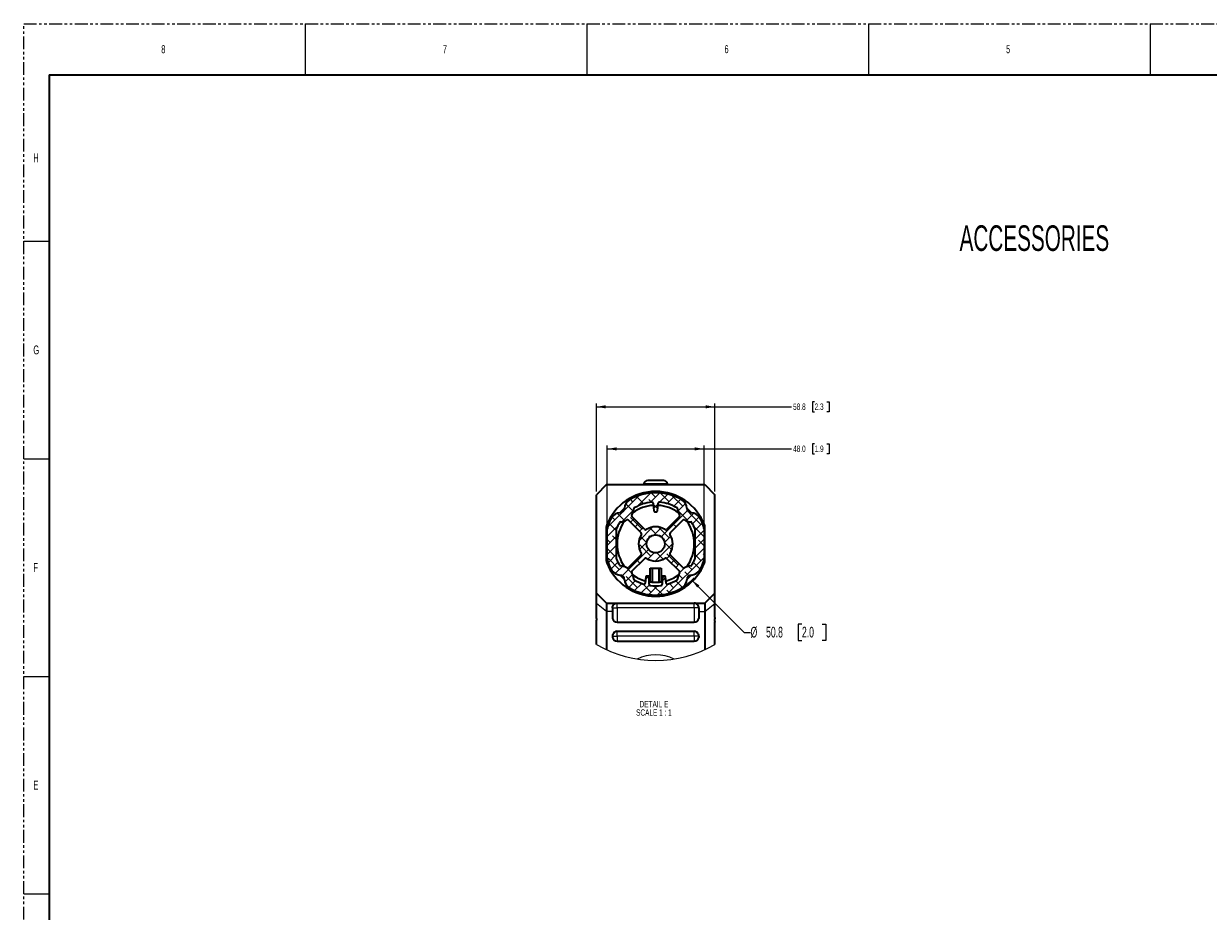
# Model space of a CAD drawing. Header units: millimetres. Extents: x 0 to 1118, y 0 to 864.
# Tile 51 of 85: x 0 to 588, y 423 to 864. Entities that reach past the tile are written whole.
import ezdxf

# ---------------------------------------------------------------- set-up
doc = ezdxf.new("R2010")
doc.units = ezdxf.units.MM
doc.linetypes.add('PHANTOM', pattern=[12.7, 6.35, -1.27, 1.27, -1.27, 1.27, -1.27])
doc.layers.add('ALPHAREV', color=7, linetype='Continuous', lineweight=25)
doc.styles.add('SLDTEXTSTYLE0', font='TXT', dxfattribs={"width": 0.605})
doc.styles.add('SLDTEXTSTYLE1', font='TXT', dxfattribs={"width": 0.6})
doc.dimstyles.new('SLDDIMSTYLE4', dxfattribs={"dimtxt": 5.291667, "dimasz": 4.572, "dimexe": 0, "dimexo": 0.0625, "dimgap": 1.322917, "dimtad": 0, "dimtih": 1, "dimtoh": 1, "dimdec": 1, "dimrnd": 1e-09, "dimzin": 12, "dimdsep": 46, "dimtxsty": 'SLDTEXTSTYLE0', "dimsah": 1, "dimcen": 0, "dimadec": 0, "dimazin": 3, "dimtfac": 1, "dimtofl": 0, "dimtmove": 0, "dimatfit": 3, "dimfxl": 1, "dimfrac": 2, "dimtolj": 1, "dimtzin": 12, "dimarcsym": 0})
doc.dimstyles.new('SLDDIMSTYLE5', dxfattribs={"dimtxt": 3.175, "dimasz": 4.572, "dimexe": 0, "dimexo": 0.0625, "dimgap": 0.79375, "dimtad": 0, "dimtih": 1, "dimtoh": 1, "dimdec": 1, "dimrnd": 1e-09, "dimzin": 4, "dimdsep": 46, "dimtxsty": 'SLDTEXTSTYLE0', "dimsah": 1, "dimcen": 0.09, "dimadec": 0, "dimazin": 1, "dimtfac": 1, "dimtofl": 0, "dimtmove": 0, "dimatfit": 3, "dimfxl": 1, "dimfrac": 2, "dimtolj": 1, "dimtzin": 12, "dimarcsym": 0})
doc.dimstyles.new('SLDDIMSTYLE6', dxfattribs={"dimtxt": 3.175, "dimasz": 4.572, "dimexe": 0, "dimexo": 0.0625, "dimgap": 0.79375, "dimtad": 0, "dimtih": 1, "dimtoh": 1, "dimdec": 1, "dimrnd": 1e-09, "dimzin": 12, "dimdsep": 46, "dimtxsty": 'SLDTEXTSTYLE0', "dimsah": 1, "dimcen": 0.09, "dimadec": 0, "dimazin": 3, "dimtfac": 1, "dimtofl": 0, "dimtmove": 0, "dimatfit": 3, "dimfxl": 1, "dimfrac": 2, "dimtolj": 1, "dimtzin": 12, "dimarcsym": 0})

# ---------------------------------------------------------------- blocks, each defined once
blk = doc.blocks.new('SW_HATCH_0')
at = {"color": 0, "linetype": 'Continuous', "lineweight": 18}
for p, q in [((0, 0), (15.81, 15.81)), ((12.63, 12.63), (11.42, 13.85)), ((18.06, 11.69), (14.45, 15.31)), ((15.03, 10.54), (21.51, 17.02)), ((21.82, 12.43), (20.49, 13.76)), ((21.36, 12.38), (26.03, 17.05)), ((23.86, 14.88), (21.7, 17.04)), ((25.91, 12.44), (29.9, 16.43)), ((30.59, 12.63), (26.19, 17.04)), ((29.69, 11.73), (33.3, 15.34)), ((37.33, 10.39), (31.84, 15.87)), ((32.94, 10.49), (36.35, 13.9)), ((34.98, 8.04), (38.7, 11.75)), ((8.66, 3.13), (4.86, 6.94)), ((7.2, 2.71), (12.96, 8.47)), ((8.14, 8.14), (8.02, 8.27)), ((12.84, 7.93), (9.27, 11.51)), ((24.9, 9.35), (22.73, 11.52)), ((22.94, 9.47), (25.14, 11.67)), ((26.71, -4.72), (39.78, 8.35)), ((39.57, 3.65), (34.93, 8.3)), ((39.09, 3.17), (42.9, 6.97)), ((46.31, 1.41), (40.7, 7.02)), ((-0.07, -4.56), (5.12, 0.63)), ((4.53, -1.71), (0.73, 2.09)), ((3.65, 3.65), (2.29, 5.02)), ((11.44, 2.46), (13.21, 4.23)), ((17.12, -0.84), (11.51, 4.78)), ((13.68, 0.21), (15.45, 1.98)), ((15.53, -6.92), (22.58, 0.13)), ((30.59, -5.33), (25.11, 0.16)), ((34.1, 0.15), (32.33, 1.91)), ((36.35, 2.39), (36.21, 2.53)), ((42.16, 1.75), (45.51, 5.1)), ((47.93, -4.7), (42.94, 0.29)), ((43.33, -1.57), (47.08, 2.18)), ((-0.07, -9.05), (4.53, -4.45)), ((4.53, -6.2), (2.53, -4.2)), ((15.93, -2.03), (17.7, -0.26)), ((19.37, -7.57), (16.3, -4.5)), ((21.07, -4.78), (20.49, -4.2)), ((23.86, -3.08), (21.04, -0.27)), ((23.1, -3.84), (26.71, -0.23)), ((28.37, -7.55), (31.51, -4.41)), ((31.86, -2.1), (31.72, -1.96)), ((43.33, -6.07), (47.93, -1.47)), ((1.41, -7.57), (-0.07, -6.09)), ((-0.07, -13.54), (4.53, -8.94)), ((3.65, -14.31), (-0.07, -10.58)), ((7.31, -24.12), (20.39, -11.04)), ((15.9, -11.05), (19.5, -7.44)), ((21.61, -14.31), (16, -8.69)), ((23.65, -16.76), (32.42, -7.99)), ((31.92, -11.15), (28.38, -7.6)), ((43.33, -10.56), (47.93, -5.96)), ((44.06, -9.82), (43.33, -9.08)), ((43.33, -15.05), (47.93, -10.45)), ((47.93, -9.19), (45.19, -6.45)), ((5.9, -21.04), (0.29, -15.43)), ((0.32, -17.64), (4.53, -13.43)), ((1.77, -20.68), (5.18, -17.27)), ((16.14, -17.81), (14.37, -16.05)), ((18.39, -15.57), (18.25, -15.43)), ((20.08, -15.84), (23.22, -12.7)), ((27.68, -15.89), (24.52, -12.72)), ((29.4, -15.5), (31.17, -13.73)), ((35.08, -18.8), (29.47, -13.18)), ((29.92, -32.94), (47.93, -14.94)), ((31.64, -17.75), (33.41, -15.98)), ((46.31, -16.55), (43.33, -13.57)), ((47.93, -13.68), (47.43, -13.18)), ((3.91, -23.03), (7.62, -19.32)), ((8.69, -27.23), (12.49, -23.43)), ((12.24, -22.89), (9.3, -19.95)), ((13.9, -20.06), (13.76, -19.92)), ((33.89, -19.99), (35.66, -18.22)), ((35.79, -22.58), (38.24, -20.13)), ((40.46, -24.17), (38.45, -22.17)), ((41.82, -21.04), (40.12, -19.34)), ((46.03, -20.77), (42.94, -17.67)), ((14.88, -30.02), (9.27, -24.41)), ((10.57, -29.84), (13.92, -26.49)), ((13.49, -31.42), (17.02, -27.88)), ((16.76, -32.63), (20.8, -28.59)), ((21.61, -32.27), (17.34, -27.99)), ((18.95, -25.95), (20.59, -24.31)), ((19.37, -25.53), (19.03, -25.19)), ((20.46, -33.42), (24.84, -29.04)), ((27.28, -33.44), (22.87, -29.03)), ((24.72, -33.65), (30.32, -28.06)), ((27.13, -26.76), (28.81, -25.07)), ((28.92, -26.1), (27.23, -24.41)), ((32.84, -30.02), (30.73, -27.92)), ((37.2, -29.9), (33.96, -26.66)), ((37.33, -25.53), (35.32, -23.52)), ((30.99, -32.66), (29.47, -31.15))]:
    blk.add_line(p, q, dxfattribs=at)
blk = doc.blocks.new('_D_10')
at = {"layer": 'ALPHAREV'}
for p, q in [((331.48, 587.52), (357.41, 561.58)), ((386.09, 565.64), (384.27, 565.64)), ((384.27, 565.64), (384.27, 557.52)), ((396.19, 565.64), (398.01, 565.64)), ((398.01, 565.64), (398.01, 557.52)), ((357.41, 561.58), (360.59, 561.58)), ((384.27, 557.52), (386.09, 557.52)), ((398.01, 557.52), (396.19, 557.52))]:
    blk.add_line(p, q, dxfattribs=at)
blk.add_arc((313.52, 605.48), 25.4, 304.20233, 318.60487, dxfattribs=at)
blk.add_solid([(331.48, 587.52), (334.17, 583.75), (335.25, 584.83)], dxfattribs=at)
at = {"layer": 'ALPHAREV', "char_height": 5.292, "attachment_point": 1, "style": 'SLDTEXTSTYLE0'}
for s, insert in [('%%c', (360.59, 564.33)), ('50.8', (368.3, 564.34)), ('2.0', (386.09, 564.34))]:
    blk.add_mtext(s, dxfattribs=dict(at, insert=insert))
blk = doc.blocks.new('_D_11')
at = {"layer": 'ALPHAREV'}
for p, q in [((289.52, 614.47), (289.52, 654.22)), ((289.52, 652.62), (337.52, 652.62)), ((337.52, 614.47), (337.52, 654.22)), ((337.52, 652.62), (380.97, 652.62)), ((392.37, 655.05), (391.28, 655.05)), ((391.28, 655.05), (391.28, 650.18)), ((398.43, 655.05), (399.52, 655.05)), ((399.52, 655.05), (399.52, 650.18)), ((391.28, 650.18), (392.37, 650.18)), ((399.52, 650.18), (398.43, 650.18))]:
    blk.add_line(p, q, dxfattribs=at)
for points in [[(289.52, 652.62), (294.09, 651.85), (294.09, 653.38)], [(337.52, 652.62), (332.94, 653.38), (332.94, 651.85)]]:
    blk.add_solid(points, dxfattribs=at)
at = {"layer": 'ALPHAREV', "char_height": 3.175, "attachment_point": 1, "style": 'SLDTEXTSTYLE0'}
for s, insert in [('48.0', (381.69, 654.27)), ('1.9', (392.37, 654.27))]:
    blk.add_mtext(s, dxfattribs=dict(at, insert=insert))
blk = doc.blocks.new('_D_12')
at = {"layer": 'ALPHAREV'}
for p, q in [((392.37, 675.91), (391.28, 675.91)), ((391.28, 675.91), (391.28, 671.04)), ((398.43, 675.91), (399.52, 675.91)), ((399.52, 675.91), (399.52, 671.04)), ((284.12, 631.48), (284.12, 675.08)), ((284.12, 673.48), (342.92, 673.48)), ((342.92, 631.48), (342.92, 675.08)), ((342.92, 673.48), (380.97, 673.48)), ((391.28, 671.04), (392.37, 671.04)), ((399.52, 671.04), (398.43, 671.04))]:
    blk.add_line(p, q, dxfattribs=at)
for points in [[(284.12, 673.48), (288.69, 672.71), (288.69, 674.24)], [(342.92, 673.48), (338.34, 674.24), (338.34, 672.71)]]:
    blk.add_solid(points, dxfattribs=at)
at = {"layer": 'ALPHAREV', "char_height": 3.175, "attachment_point": 1, "style": 'SLDTEXTSTYLE0'}
for s, insert in [('58.8', (381.69, 675.13)), ('2.3', (392.37, 675.13))]:
    blk.add_mtext(s, dxfattribs=dict(at, insert=insert))
blk = doc.blocks.new('SW_NOTE_0_2')
at = {"layer": 'ALPHAREV', "color": 0, "char_height": 3.175, "attachment_point": 2, "style": 'SLDTEXTSTYLE0'}
for s, insert in [('DETAIL E', (9.53, 4.09)), ('SCALE 1 : 1', (9.5, -0.08))]:
    blk.add_mtext(s, dxfattribs=dict(at, insert=insert))

msp = doc.modelspace()

# ---------------------------------------------------------------- linework, layer by layer
at = {"color": 7, "linetype": 'PHANTOM', "lineweight": 18}
for p, q in [((0, 0), (0, 863.6)), ((0, 863.6), (1117.6, 863.6))]:
    msp.add_line(p, q, dxfattribs=at)
at = {"color": 7, "linetype": 'Continuous', "lineweight": 18}
for p, q in [((139.7, 863.6), (139.7, 838.2)), ((279.4, 863.6), (279.4, 838.2)), ((419.1, 863.6), (419.1, 838.2)), ((558.8, 863.6), (558.8, 838.2)), ((0, 755.65), (12.7, 755.65)), ((0, 647.7), (12.7, 647.7)), ((313.516, 635.227), (307.577, 635.227)), ((319.454, 635.227), (313.516, 635.227)), ((289.116, 614.025), (289.646, 614.025)), ((337.916, 614.025), (337.386, 614.025)), ((289.116, 596.935), (289.646, 596.935)), ((337.916, 596.935), (337.386, 596.935)), ((294.497, 573.699), (294.497, 576.08)), ((332.534, 573.699), (332.534, 576.08)), ((289.116, 571.947), (284.116, 575.914)), ((292.116, 571.947), (289.116, 571.947)), ((292.116, 573.699), (294.497, 573.699)), ((332.534, 573.699), (294.497, 573.699)), ((294.497, 573.699), (294.497, 566.681)), ((334.916, 573.699), (332.534, 573.699)), ((332.534, 573.699), (332.534, 566.681)), ((334.916, 571.947), (337.916, 571.947)), ((337.916, 571.947), (342.916, 575.914)), ((292.116, 559.749), (294.497, 559.749)), ((294.497, 559.749), (294.497, 562.13)), ((332.534, 559.749), (294.497, 559.749)), ((294.497, 559.749), (294.497, 557.282)), ((332.534, 559.749), (332.534, 562.13)), ((334.916, 559.749), (332.534, 559.749)), ((332.534, 559.749), (332.534, 557.282)), ((0, 539.75), (12.7, 539.75)), ((0, 431.8), (12.7, 431.8))]:
    msp.add_line(p, q, dxfattribs=at)
at = {"color": 7, "linetype": 'Continuous', "lineweight": 35}
for p, q in [((12.7, 838.2), (12.7, 25.4)), ((12.7, 838.2), (1104.9, 838.2)), ((289.116, 634.88), (284.116, 629.88)), ((289.116, 634.88), (337.916, 634.88)), ((307.577, 635.227), (307.516, 634.88)), ((313.516, 636.88), (309.547, 636.88)), ((317.485, 636.88), (313.516, 636.88)), ((319.516, 634.88), (319.454, 635.227)), ((337.916, 634.88), (342.916, 629.88)), ((284.116, 581.08), (284.116, 629.88)), ((342.916, 581.08), (342.916, 629.88)), ((312.274, 625.659), (312.687, 621.729)), ((314.344, 621.729), (314.757, 625.659)), ((299.957, 617.271), (306.331, 610.896)), ((308.099, 612.664), (301.724, 619.039)), ((312.986, 621.46), (314.046, 621.46)), ((325.307, 619.039), (318.932, 612.664)), ((320.7, 610.896), (327.075, 617.271)), ((289.116, 596.935), (289.116, 614.025)), ((289.516, 598.091), (289.516, 612.869)), ((294.116, 598.091), (294.116, 612.869)), ((332.916, 612.869), (332.916, 598.091)), ((337.516, 612.869), (337.516, 598.091)), ((337.916, 596.935), (337.916, 614.025)), ((306.331, 600.063), (299.957, 593.688)), ((327.075, 593.688), (320.7, 600.063)), ((301.724, 591.921), (308.099, 598.296)), ((318.932, 598.296), (325.307, 591.921)), ((308.687, 589.211), (308.356, 586.055)), ((310.016, 589.48), (308.986, 589.48)), ((310.316, 585.448), (310.316, 589.18)), ((310.716, 586.687), (310.716, 593.48)), ((310.716, 593.48), (311.716, 593.48)), ((311.716, 593.48), (311.716, 586.565)), ((311.716, 593.48), (315.316, 593.48)), ((315.316, 586.565), (315.316, 593.48)), ((315.316, 593.48), (316.316, 593.48)), ((316.316, 593.48), (316.316, 586.687)), ((316.716, 589.18), (316.716, 585.448)), ((318.046, 589.48), (317.016, 589.48)), ((318.676, 586.055), (318.344, 589.211)), ((310.316, 586.613), (310.716, 586.55)), ((316.316, 586.55), (316.716, 586.613)), ((284.116, 581.08), (289.116, 576.08)), ((284.116, 575.914), (284.116, 581.08)), ((289.116, 576.08), (337.916, 576.08)), ((289.116, 576.08), (289.116, 571.947)), ((342.916, 581.08), (337.916, 576.08)), ((337.916, 576.08), (337.916, 571.947)), ((342.916, 575.914), (342.916, 581.08)), ((284.116, 569.03), (284.116, 575.914)), ((289.116, 571.947), (289.116, 552.969)), ((292.116, 573.699), (292.116, 571.947)), ((292.116, 571.947), (292.116, 568.508)), ((334.916, 573.699), (334.916, 571.947)), ((334.916, 571.947), (334.916, 568.508)), ((337.916, 571.947), (337.916, 552.969)), ((342.916, 569.03), (342.916, 575.914)), ((284.116, 555.596), (284.116, 566.589)), ((294.497, 566.681), (332.534, 566.681)), ((342.916, 555.596), (342.916, 566.589)), ((292.116, 559.749), (292.116, 559.109)), ((294.497, 562.13), (332.534, 562.13)), ((334.916, 559.749), (334.916, 559.109)), ((294.497, 557.282), (332.534, 557.282))]:
    msp.add_line(p, q, dxfattribs=at)
at = {"color": 7, "linetype": 'Continuous', "lineweight": 18, "flags": 128}
for points in [[(298.055, 623.335), (296.223, 621.568), (295.66, 620.941)], [(331.371, 620.941), (330.808, 621.568), (328.976, 623.335)], [(289.277, 614.887), (289.32, 614.87), (289.446, 614.821), (289.651, 614.741), (289.837, 614.669)], [(337.754, 614.887), (337.712, 614.87), (337.585, 614.821), (337.38, 614.741), (337.194, 614.669)], [(289.277, 596.073), (289.32, 596.09), (289.446, 596.139), (289.651, 596.218), (289.837, 596.291)], [(337.754, 596.073), (337.712, 596.09), (337.585, 596.139), (337.38, 596.218), (337.194, 596.291)], [(295.66, 590.019), (296.223, 589.392), (298.055, 587.625)], [(328.976, 587.625), (330.808, 589.392), (331.371, 590.019)]]:
    msp.add_lwpolyline(points, dxfattribs=at)
at = {"color": 7, "linetype": 'Continuous', "lineweight": 35}
msp.add_circle((313.516, 605.48), 4.5, dxfattribs=at)
for centre, radius, start, end in [((309.547, 634.88), 2, 90.000261, 170.000496), ((317.485, 634.88), 2, 10.000258, 89.999412), ((313.516, 605.48), 26, 21.210528, 158.789472), ((313.516, 605.48), 25.4, 59.402547, 120.597453), ((295.555, 623.44), 2.5, 274.268316, 355.731684), ((303.234, 622.867), 5.2, 120.596837, 175.732283), ((313.516, 605.48), 19.136, 93.379665, 126.304236), ((303.234, 622.867), 0.6, 120.592052, 175.738101), ((313.516, 605.48), 20.8, 95.220904, 120.597441), ((311.678, 625.596), 0.6, 5.999305, 95.221014), ((313.516, 605.48), 19.136, 53.695772, 86.620273), ((315.354, 625.596), 0.6, 84.781187, 173.998494), ((313.516, 605.48), 20.8, 59.402664, 84.779049), ((323.798, 622.867), 0.6, 4.266827, 59.40302), ((323.798, 622.867), 5.2, 4.267807, 59.402771), ((331.476, 623.44), 2.5, 184.268316, 265.731684), ((313.512, 605.482), 25.396, 149.401714, 158.543897), ((296.128, 615.762), 5.2, 94.267717, 149.403163), ((295.555, 623.44), 7.099, 274.266662, 301.098872), ((299.532, 616.847), 0.6, 44.998289, 121.101609), ((302.149, 619.463), 0.6, 148.898391, 225.001711), ((295.555, 623.44), 7.1, 328.901644, 355.731833), ((312.986, 621.76), 0.3, 186.005326, 269.997172), ((314.046, 621.76), 0.3, 270.005674, 353.994674), ((331.476, 623.44), 7.1, 184.268167, 211.098356), ((324.883, 619.463), 0.6, 315.003374, 31.094233), ((327.499, 616.847), 0.6, 58.897575, 135.002807), ((331.476, 623.44), 7.1, 238.901438, 265.733027), ((330.903, 615.762), 5.2, 30.59719, 85.73193), ((313.52, 605.482), 25.396, 21.456103, 30.598286), ((291.497, 614.025), 2.381, 158.78945, 179.999004), ((294.716, 612.869), 5.2, 158.54305, 179.999834), ((294.716, 612.869), 0.6, 158.554521, 179.994875), ((313.521, 605.477), 20.806, 149.403993, 158.541774), ((313.516, 605.48), 19.136, 143.695772, 216.304228), ((296.128, 615.762), 0.6, 94.27019, 149.404882), ((308.524, 613.088), 0.6, 224.994677, 303.274549), ((313.516, 605.48), 8.5, 56.730125, 123.269875), ((318.508, 613.088), 0.6, 236.72584, 315.004705), ((313.516, 605.48), 19.136, 323.69584, 36.30416), ((330.903, 615.762), 0.6, 30.595118, 85.72981), ((313.512, 605.478), 20.804, 21.458004, 30.596691), ((332.315, 612.869), 0.6, 0.005125, 21.445479), ((332.316, 612.869), 5.2, 0.000166, 21.45695), ((335.535, 614.025), 2.381, 359.998107, 21.211524), ((313.516, 605.48), 8.5, 146.730125, 213.269875), ((305.907, 610.472), 0.6, 326.724633, 45.006142), ((321.124, 610.472), 0.6, 135.000881, 213.270587), ((313.516, 605.48), 8.5, 326.729788, 33.270212), ((305.907, 600.488), 0.6, 314.994677, 33.274549), ((321.124, 600.488), 0.6, 146.730231, 224.998301), ((291.497, 596.935), 2.381, 180.000996, 201.21055), ((313.516, 605.48), 26, 201.210528, 338.789472), ((294.716, 598.091), 5.2, 180.000166, 201.45695), ((313.512, 605.478), 25.396, 201.456103, 210.598286), ((294.716, 598.091), 0.6, 180.005125, 201.445479), ((313.521, 605.483), 20.806, 201.458226, 210.596007), ((296.128, 595.198), 0.6, 210.592052, 265.738101), ((295.555, 587.519), 7.1, 58.901644, 85.731833), ((299.532, 594.113), 0.6, 238.898391, 315.001711), ((308.524, 597.872), 0.6, 56.725451, 135.005323), ((313.516, 605.48), 8.5, 236.730125, 303.269875), ((318.508, 597.871), 0.6, 44.995295, 123.27416), ((327.499, 594.113), 0.6, 224.997193, 301.102425), ((331.476, 587.519), 7.1, 94.268478, 121.098045), ((330.903, 595.198), 0.6, 274.261899, 329.407948), ((313.512, 605.482), 20.804, 329.403309, 338.541996), ((332.315, 598.091), 0.6, 338.554521, 359.994875), ((313.52, 605.478), 25.396, 329.401714, 338.543897), ((332.316, 598.091), 5.2, 338.54305, 359.999834), ((335.535, 596.935), 2.381, 338.788476, 0.001893), ((296.128, 595.198), 5.2, 210.596837, 265.732283), ((295.555, 587.519), 2.5, 4.268316, 85.731684), ((303.234, 588.092), 5.2, 184.267717, 239.403163), ((302.149, 591.496), 0.6, 134.998289, 211.101609), ((295.555, 587.519), 7.1, 4.268167, 31.098356), ((313.516, 605.48), 19.136, 233.695447, 254.673443), ((303.234, 588.092), 0.6, 184.261899, 239.407948), ((308.986, 589.18), 0.3, 90.000713, 173.999635), ((310.016, 589.18), 0.3, 359.998911, 89.995397), ((317.016, 589.18), 0.3, 90.004603, 180.001089), ((318.046, 589.18), 0.3, 6.005326, 89.997172), ((313.516, 605.479), 19.135, 285.326353, 306.304757), ((323.798, 588.092), 0.6, 300.59698, 355.733173), ((331.476, 587.519), 7.1, 148.901644, 175.731833), ((324.883, 591.496), 0.6, 328.905767, 44.996626), ((323.798, 588.092), 5.2, 300.597229, 355.732193), ((331.476, 587.519), 2.5, 94.268316, 175.731684), ((330.903, 595.198), 5.2, 274.26807, 329.40281), ((313.516, 605.48), 25.4, 239.402554, 300.597446), ((313.516, 605.481), 20.802, 239.403002, 253.44144), ((307.759, 586.118), 0.6, 253.44542, 353.998338), ((310.916, 585.448), 0.6, 180.004641, 262.60287), ((313.512, 605.449), 18.969, 261.523848, 264.567118), ((313.516, 605.478), 20.798, 262.604095, 277.395905), ((313.516, 605.476), 18.996, 264.56268, 275.43732), ((313.519, 605.452), 18.971, 275.433188, 278.476051), ((316.116, 585.448), 0.6, 277.396052, 359.998056), ((319.272, 586.118), 0.6, 186.001662, 286.55458), ((313.515, 605.481), 20.801, 286.558378, 300.597046), ((294.252, 568.827), 2.16, 188.495567, 276.508218), ((332.779, 568.827), 2.16, 263.491844, 351.504024), ((294.497, 559.749), 2.381, 89.999705, 180.000654), ((294.242, 559.415), 2.148, 188.188462, 276.815324), ((332.534, 559.749), 2.381, 359.999834, 90.000166), ((332.779, 559.428), 2.16, 263.491221, 351.504647)]:
    msp.add_arc(centre, radius, start, end, dxfattribs=at)
at = {"color": 7, "linetype": 'Continuous', "lineweight": 18}
for centre, radius, start, end in [((313.516, 605.48), 57.903, 239.486396, 300.513575), ((313.516, 529.05), 21.342, 64.486178, 115.513822)]:
    msp.add_arc(centre, radius, start, end, dxfattribs=at)
at = {"color": 7, "linetype": 'Continuous', "lineweight": 35}
for points, knots in [([(292.116, 573.699), (292.145, 573.982), (292.201, 574.521), (292.666, 575.309), (293.435, 575.92), (294.147, 576.08), (294.494, 576.08), (294.497, 576.08)], [0, 0, 0, 0, 0.2273065, 0.4330935, 0.7202967, 0.9975214, 1, 1, 1, 1]), ([(334.916, 573.699), (334.886, 573.982), (334.83, 574.521), (334.365, 575.309), (333.596, 575.92), (332.884, 576.08), (332.538, 576.08), (332.534, 576.08)], [0, 0, 0, 0, 0.227306, 0.4330946, 0.7202972, 0.9975173, 1, 1, 1, 1]), ([(284.116, 566.589), (284.208, 567.143), (284.345, 567.963), (284.172, 568.769), (284.116, 569.03)], [0, 0, 0, 0, 0.6763272, 1, 1, 1, 1]), ([(342.916, 569.03), (342.798, 568.4), (342.643, 567.573), (342.863, 566.778), (342.916, 566.589)], [0, 0, 0, 0, 0.7625798, 1, 1, 1, 1])]:
    msp.add_open_spline(points, degree=3, knots=knots, dxfattribs=at)

# ---------------------------------------------------------------- block references
at = {"color": 7, "linetype": 'Continuous', "lineweight": 18}
msp.add_blockref('SW_HATCH_0', (289.589, 613.741), dxfattribs=at)
at = {"layer": 'ALPHAREV'}
msp.add_blockref('SW_NOTE_0_2', (303.148, 523.479), dxfattribs=at)

# ---------------------------------------------------------------- texts
at = {"color": 7, "linetype": 'Continuous', "lineweight": 0, "attachment_point": 1, "style": 'SLDTEXTSTYLE1'}
for s, insert, char_height in [('8', (68.263, 852.929), 3.969), ('7', (207.963, 852.929), 3.969), ('6', (347.663, 852.929), 3.969), ('5', (487.363, 852.929), 3.969), ('H', (4.794, 799.198), 4.445), ('G', (4.794, 703.948), 4.445), ('F', (4.794, 595.998), 4.445), ('E', (4.794, 488.048), 4.445)]:
    msp.add_mtext(s, dxfattribs=dict(at, insert=insert, char_height=char_height))
at = {"layer": 'ALPHAREV', "insert": (464.278, 763.546), "char_height": 12.7, "attachment_point": 1, "style": 'SLDTEXTSTYLE0'}
msp.add_mtext('ACCESSORIES', dxfattribs=at)

# ---------------------------------------------------------------- dimensions: what is measured, and where the dimension line sits
at = {"layer": 'ALPHAREV'}
for base, p1, p2, dimstyle, picture, middle in [((284.116, 673.476), (342.916, 629.88), (284.116, 629.88), 'SLDDIMSTYLE6', '_D_12', (391.154, 673.476)), ((289.516, 652.617), (337.516, 612.869), (289.516, 612.869), 'SLDDIMSTYLE5', '_D_11', (391.154, 652.617))]:
    dim = msp.add_linear_dim(base=base, p1=p1, p2=p2, dimstyle=dimstyle, dxfattribs=at)
    dim.commit()
    dim.dimension.update_dxf_attribs({"geometry": picture, "text_midpoint": middle, "dimtype": 160})
dim = msp.add_diameter_dim_2p(p1=(295.555, 623.44), p2=(331.476, 587.519), dimstyle='SLDDIMSTYLE4', dxfattribs=at)
dim.commit()
dim.dimension.update_dxf_attribs({"geometry": '_D_10', "text_midpoint": (380.209, 561.584), "dimtype": 163})

doc.saveas('drawing.dxf')
